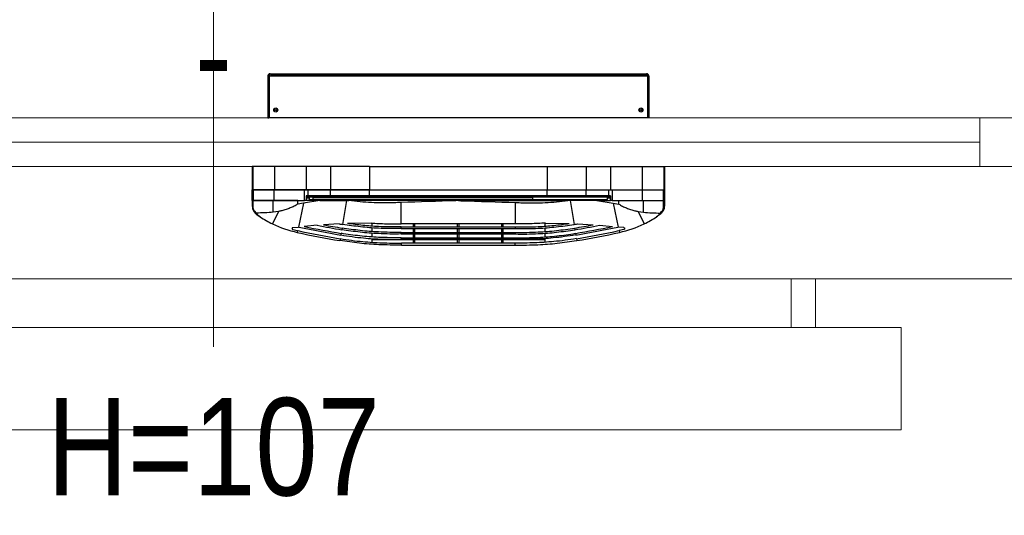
# Model space of a CAD drawing. Header units: millimetres. Extents: x -53179 to 121817, y -123620 to 254214.
# Tile 180 of 256: x 31437 to 32445, y 12397 to 12905. Entities that reach past the tile are written whole.
import ezdxf
from ezdxf import colors
from ezdxf.entities.mleader import LeaderData, LeaderLine
from ezdxf.enums import TextEntityAlignment as Align
from ezdxf.math import Vec2, Vec3

# ---------------------------------------------------------------- set-up
doc = ezdxf.new("R2010")
doc.units = ezdxf.units.MM
doc.linetypes.add('xref_ACAD-LSN_dyspozytornia_PW_rzuty_12$0$DASHED', pattern=[19.05, 12.7, -6.35])
doc.layers.add('_BV_NAWIEWNIK_OKIENNY', color=3, linetype='Continuous')
doc.layers.add('WM_opis', color=7, linetype='Continuous')
for name, color, linetype, lineweight in [('xref', 8, 'Continuous', 13), ('xref_ACAD-LSN_dyspozytornia_PW_rzuty_12$0$A okna zewnetrzne', 8, 'Continuous', 9), ('xref_ACAD-LSN_dyspozytornia_PW_rzuty_12$0$A opis stolarka', 8, 'Continuous', 9), ('xref_ACAD-LSN_dyspozytornia_PW_rzuty_12$0$A opis stolarka NWD typ', 8, 'Continuous', 9), ('xref_ACAD-LSN_dyspozytornia_PW_rzuty_12$0$A widok wyżej', 8, 'xref_ACAD-LSN_dyspozytornia_PW_rzuty_12$0$DASHED', 9), ('xref_ACAD-LSN_dyspozytornia_PW_rzuty_12$0$IS grzejniki', 8, 'Continuous', 9)]:
    doc.layers.add(name, color=color, linetype=linetype, lineweight=lineweight)
doc.layers.add('xref_ACAD-LSN_dyspozytornia_PW_rzuty_12$0$A opis ppoż okna', color=8, linetype='Continuous', lineweight=13, transparency=0.25)
doc.styles.get("Standard").update_dxf_attribs({"font": 'arial.ttf'})
doc.styles.add('xref_ACAD-LSN_dyspozytornia_PW_rzuty_12$0$STYL ASA', font='ARIALN.TTF')

# ---------------------------------------------------------------- blocks, each defined once
blk = doc.blocks.new('xref_ACAD-LSN_dyspozytornia_PW_rzuty_12$0$blok do okna')
blk.add_lwpolyline([(-78.5, 0), (28.5, 0)])
blk = doc.blocks.new('xref_ACAD-LSN_dyspozytornia_PW_rzuty_12$0$wtag_UP')
at = {"transparency": 33554687, "elevation": 0}
for points in [[(0, 30), (0, -30)], [(0, -30), (0, -60)]]:
    blk.add_lwpolyline(points, dxfattribs=at)
at = {"ltscale": 0.1, "transparency": 33554687, "style": 'xref_ACAD-LSN_dyspozytornia_PW_rzuty_12$0$STYL ASA'}
blk.add_attdef('WINDOWS:SZEROKOŚĆ', text='', height=12, rotation=90, dxfattribs=at).set_placement((0, 0), align=Align.BOTTOM_CENTER)
blk.add_attdef('WINDOWS:WYSOKOŚĆ', text='', height=12, rotation=90, dxfattribs=at).set_placement((3.6, 0), align=Align.TOP_CENTER)
blk.add_attdef('WINDOWS:PARAPET', text='', height=10, dxfattribs=at).set_placement((0, -70.22, 0), align=Align.MIDDLE_CENTER)
at = {"layer": 'xref_ACAD-LSN_dyspozytornia_PW_rzuty_12$0$A opis ppoż okna', "ltscale": 0.1, "transparency": 33554687, "style": 'xref_ACAD-LSN_dyspozytornia_PW_rzuty_12$0$STYL ASA'}
blk.add_attdef('WINDOWS:PPOŻ', text='', height=10, dxfattribs=at).set_placement((0, -30, 0), align=Align.MIDDLE_CENTER)
at = {"layer": 'xref_ACAD-LSN_dyspozytornia_PW_rzuty_12$0$A opis stolarka NWD typ', "ltscale": 0.1, "transparency": 33554687, "style": 'xref_ACAD-LSN_dyspozytornia_PW_rzuty_12$0$STYL ASA'}
blk.add_attdef('WINDOWS:PODTYP', text='', height=12, rotation=90, dxfattribs=at).set_placement((1.2, 60), align=Align.TOP_CENTER)
blk.add_attdef('WINDOWS:TYP', text='', height=12, rotation=90, dxfattribs=at).set_placement((2.4, 60), align=Align.BOTTOM_CENTER)
blk = doc.blocks.new('xref_ACAD-LSN_dyspozytornia_PW_rzuty_12')
at = {"layer": 'xref_ACAD-LSN_dyspozytornia_PW_rzuty_12$0$A okna zewnetrzne', "linetype": 'Continuous', "lineweight": 9}
for p, q in [((70703.68, 91964.72), (70703.68, 91969.72)), ((70713.68, 91953.22), (70536.68, 91953.22))]:
    blk.add_line(p, q, dxfattribs=at)
blk.add_lwpolyline([(70708.68, 91964.72), (70708.68, 91969.72), (70541.68, 91969.72), (70541.68, 91964.72)], close=True, dxfattribs=at)
at = {"layer": 'xref_ACAD-LSN_dyspozytornia_PW_rzuty_12$0$A widok wyżej', "linetype": 'xref_ACAD-LSN_dyspozytornia_PW_rzuty_12$0$DASHED', "lineweight": 9, "ltscale": 0.2}
blk.add_line((70536.68, 91953.22), (70713.68, 91953.22), dxfattribs=at)
at = {"layer": 'xref_ACAD-LSN_dyspozytornia_PW_rzuty_12$0$IS grzejniki'}
for p, q in [((70686.85, 91953.22), (70684.35, 91953.22)), ((70684.35, 91953.22), (70684.35, 91948.22)), ((70686.85, 91948.22), (70686.85, 91953.22)), ((70695.6, 91948.22), (70555.6, 91948.22)), ((70695.6, 91937.72), (70695.6, 91948.22)), ((70555.6, 91937.72), (70695.6, 91937.72))]:
    blk.add_line(p, q, dxfattribs=at)
at = {"layer": 'xref_ACAD-LSN_dyspozytornia_PW_rzuty_12$0$A okna zewnetrzne', "linetype": 'Continuous', "lineweight": 9, "rotation": 180}
blk.add_blockref('xref_ACAD-LSN_dyspozytornia_PW_rzuty_12$0$blok do okna', (70625.18, 91967.22), dxfattribs=at)
at = {"layer": 'xref_ACAD-LSN_dyspozytornia_PW_rzuty_12$0$A opis stolarka', "linetype": 'Continuous', "lineweight": 9}
ref = blk.add_blockref('xref_ACAD-LSN_dyspozytornia_PW_rzuty_12$0$wtag_UP', (70625.18, 92006.22, 0), dxfattribs=at)
ref.add_attrib('WINDOWS:PPOŻ', '-', dxfattribs={"layer": 'xref_ACAD-LSN_dyspozytornia_PW_rzuty_12$0$A opis ppoż okna', "ltscale": 0.1, "height": 10, "style": 'xref_ACAD-LSN_dyspozytornia_PW_rzuty_12$0$STYL ASA'}).set_placement((70625.18, 91976.22), align=Align.MIDDLE_CENTER)
ref.add_attrib('WINDOWS:PARAPET', 'H=107', dxfattribs={"layer": '0', "ltscale": 0.1, "height": 10, "style": 'xref_ACAD-LSN_dyspozytornia_PW_rzuty_12$0$STYL ASA'}).set_placement((70625.18, 91936), align=Align.MIDDLE_CENTER)
blk = doc.blocks.new('press aqustic + Bpro+dbr press_2')
at = {"layer": '_BV_NAWIEWNIK_OKIENNY', "linetype": 'Continuous', "lineweight": 25}
for p, q in [((-48.8, 206.9), (-51.5, 203.1)), ((-40.7, 211), (-40.7, 210.2)), ((-35, 211), (-40.7, 211)), ((-40.7, 210.2), (-35, 210.2)), ((-35, 211.1), (-24, 211.3)), ((-35, 210), (-35, 211.1)), ((-24, 210.1), (-35, 210)), ((-35, 189.6), (-35, 210)), ((-24, 211.3), (-24, 210.1)), ((0, 211), (-24, 211)), ((0, 211), (-24, 211)), ((0, 210.8), (-24, 210.8)), ((0, 210.6), (-24, 210.6)), ((50, 195), (50, 194)), ((92.7, 195), (50, 195)), ((92.7, 194), (50, 194)), ((50, -193.9), (50, 193.9)), ((92.7, 193.9), (50, 193.9)), ((52.5, 194), (52.5, 193.9)), ((67.5, 194), (67.5, 193.9)), ((92.7, 195), (92.7, 194)), ((92.7, -193.9), (92.7, 193.9)), ((94.5, 192), (93.5, 192)), ((93.5, 192), (93.5, -192)), ((94.5, 192), (94.5, -192)), ((95, 192.7), (95, -192.7)), ((-46, 184.1), (-58.8, 190.4)), ((-46, 184.1), (-46.8, 189.6)), ((-46.8, 189.6), (-35, 189.6)), ((-35, 164.4), (-35, 189.6)), ((-35, 188.5), (-24, 188.5)), ((0, 188.4), (-24, 188.4)), ((-24, 155.8), (-24, 188.4)), ((0, 155.8), (0, 188.4)), ((-65.6, 164.6), (-67.6, 165)), ((-64.5, 169.6), (-65.6, 164.6)), ((-62.7, 169.6), (-62.1, 163.8)), ((-37.7, 158.5), (-62.1, 163.8)), ((-62.1, 163.8), (-62, 163.2)), ((-37.7, 158.5), (-38.5, 164.4)), ((-38.5, 164.4), (-35, 164.4)), ((-60.2, 144.6), (-61.4, 157.8)), ((-35, 141.8), (-37.7, 158.5)), ((-35, 155.8), (-35, 157.5)), ((-35, 157.5), (-24, 157.5)), ((-30, 155.8), (-35, 155.8)), ((-35, 155.8), (-35, 155.7)), ((-35, 141.8), (-35, 155.7)), ((-32, 155.7), (-35, 155.7)), ((-32, 152.7), (-34, 152.7)), ((-34, 152.7), (-34, 131)), ((-30, 155.7), (-32, 155.7)), ((-32, 155.7), (-32, 152.7)), ((-31.1, 154.9), (-31, 155)), ((-31.1, 6), (-31.1, 154.9)), ((-31, 155), (-31, 6)), ((-31, 155), (-30, 155)), ((-30, 154.1), (-30, 155.8)), ((-30, 131), (-30, 154.1)), ((-24, 154.1), (-30, 154.1)), ((-24, 157.5), (-24, 154.1)), ((0, 155.8), (-24, 155.8)), ((-24, 131), (-24, 155.8)), ((-24, 154.1), (-24, 131)), ((0, 131), (0, 155.8)), ((-35, 141.8), (-35, 114.5)), ((-33.4, 149.1), (-33.4, -75.9)), ((-31.4, 149.1), (-33.4, 149.1)), ((-31.4, 149.1), (-31.4, -75.9)), ((-30.2, -147), (-30.2, 147)), ((-30.2, 147), (-30, 147)), ((-58.8, 122), (-59.7, 138.2)), ((-73.9, 120.9), (-75.9, 121.2)), ((-34, 131), (-35, 131)), ((-34, 131), (-34, 91)), ((-30, 131), (-24, 131)), ((-30, 91), (-30, 131)), ((0, 131), (-24, 131)), ((-24, 91), (-24, 131)), ((-24, 131), (-24, 91)), ((0, 91), (0, 131)), ((-68.5, 120), (-70.2, 120.3)), ((-63.1, 119.1), (-64.8, 119.4)), ((-35, 114.5), (-59.3, 118.5)), ((-58, 89.2), (-58.4, 113.6)), ((-35, 114.5), (-35, 112.2)), ((-35, 0), (-35, 112.2)), ((-34, 91), (-35, 91)), ((-34, 91), (-34, -91)), ((-30, 91), (-24, 91)), ((-30, -91), (-30, 91)), ((0, 91), (-24, 91)), ((-24, 91), (-24, -91)), ((0, 91), (0, -91)), ((-73.8, 88.5), (-77.7, 88.5)), ((-73.9, 88.5), (-77.7, 88.5)), ((-75, 88.5), (-75, 46)), ((-73.9, 88.5), (-73.9, 88.5)), ((-68.4, 88.5), (-72.2, 88.5)), ((-68.3, 88.5), (-72.1, 88.5)), ((-62.9, 88.5), (-66.7, 88.5)), ((-62.8, 88.5), (-66.6, 88.5)), ((-58, 88.5), (-61.2, 88.5)), ((-58, 88.5), (-61.1, 88.5)), ((-31.1, 61.7), (-31.4, 61.7)), ((-80.5, 58.3), (-78.5, 58.3)), ((-80.5, 58.3), (-80.5, -58.3)), ((-78.5, 58.3), (-78.5, 58.3)), ((-78.5, -58.3), (-78.5, 58.3)), ((-74.7, 58.3), (-73, 58.4)), ((-74.7, 58.3), (-74.7, 58.3)), ((-74.7, -58.3), (-74.7, 58.3)), ((-73, 58.4), (-73, 58.4)), ((-73, 58.4), (-73, -58.4)), ((-69.2, 58.4), (-67.5, 58.4)), ((-69.2, 58.4), (-69.2, 58.4)), ((-69.2, 58.4), (-69.2, -58.4)), ((-67.5, 58.4), (-67.5, 58.4)), ((-67.5, 58.4), (-67.5, -58.4)), ((-63.7, 58.5), (-63.7, 58.5)), ((-63.7, 58.5), (-62, 58.5)), ((-63.7, 58.5), (-63.7, -58.5)), ((-62, 58.5), (-62, 58.5)), ((-62, 58.5), (-62, -58.5)), ((-58.8, 58.5), (-36.9, 58.7)), ((-58.8, -58.5), (-58.8, 58.5)), ((-31.4, 58.3), (-31.1, 58.3)), ((-78.5, 46), (-74.7, 46)), ((-78.5, 44.4), (-74.7, 44.4)), ((-75, 44.4), (-75, 0.8)), ((-73, 46), (-69.2, 46)), ((-73, 44.4), (-69.2, 44.4)), ((-67.5, 46), (-63.7, 46)), ((-67.5, 44.4), (-63.7, 44.4)), ((-62, 46), (-58.8, 46)), ((-62, 44.4), (-58.8, 44.4)), ((-34, 42.6), (-33.4, 42.6)), ((-34, 30.6), (-33.4, 30.6)), ((-78.5, 0.8), (-74.7, 0.8)), ((-73, 0.8), (-69.2, 0.8)), ((-67.5, 0.8), (-63.7, 0.8)), ((-62, 0.8), (-58.8, 0.8)), ((-31.1, 1.7), (-31.4, 1.7)), ((-31.1, 2), (-31.1, 4.1)), ((-31, 2), (-31.1, 2)), ((-31.1, -2), (-31.1, 2)), ((-31, 6), (-30.2, 6)), ((-30.2, 4), (-31, 4)), ((-31, 4), (-31, 2)), ((-31, 2), (-31, -2)), ((-30.2, 2), (-31, 2)), ((-78.5, -0.8), (-74.7, -0.8)), ((-75, -0.8), (-75, -44.4)), ((-73, -0.8), (-69.2, -0.8)), ((-67.5, -0.8), (-63.7, -0.8)), ((-62, -0.8), (-58.8, -0.8)), ((-35, 0), (-35, -112.2)), ((-31.4, -1.7), (-31.1, -1.7)), ((-31, -2), (-31.1, -2)), ((-31.1, -4.1), (-31.1, -2)), ((-31.1, -154.9), (-31.1, -6)), ((-31, -2), (-31, -4)), ((-31, -2), (-30.2, -2)), ((-31, -4), (-30.2, -4)), ((-31, -6), (-31, -155)), ((-30.2, -6), (-31, -6)), ((-78.5, -44.4), (-74.7, -44.4)), ((-78.5, -46), (-74.7, -46)), ((-75, -46), (-75, -88.5)), ((-73, -44.4), (-69.2, -44.4)), ((-73, -46), (-69.2, -46)), ((-67.5, -44.4), (-63.7, -44.4)), ((-67.5, -46), (-63.7, -46)), ((-62, -44.4), (-58.8, -44.4)), ((-62, -46), (-58.8, -46)), ((-80.5, -58.3), (-78.5, -58.3)), ((-78.5, -58.3), (-78.5, -58.3)), ((-74.7, -58.3), (-74.7, -58.3)), ((-74.7, -58.3), (-73, -58.4)), ((-73, -58.4), (-73, -58.4)), ((-69.2, -58.4), (-69.2, -58.4)), ((-69.2, -58.4), (-67.5, -58.4)), ((-67.5, -58.4), (-67.5, -58.4)), ((-63.7, -58.5), (-63.7, -58.5)), ((-63.7, -58.5), (-62, -58.5)), ((-62, -58.5), (-62, -58.5)), ((-58.8, -58.5), (-36.9, -58.7)), ((-31.1, -58.3), (-31.4, -58.3)), ((-31.4, -61.7), (-31.1, -61.7)), ((-31.4, -75.9), (-33.4, -75.9)), ((-73.9, -88.5), (-77.7, -88.5)), ((-73.8, -88.5), (-77.7, -88.5)), ((-73.9, -88.5), (-73.9, -88.5)), ((-68.4, -88.5), (-72.2, -88.5)), ((-68.3, -88.5), (-72.1, -88.5)), ((-62.9, -88.5), (-66.7, -88.5)), ((-62.8, -88.5), (-66.6, -88.5)), ((-58, -88.5), (-61.2, -88.5)), ((-58, -88.5), (-61.1, -88.5)), ((-58, -89.2), (-58.4, -113.6)), ((-34, -91), (-35, -91)), ((-34, -91), (-34, -131)), ((-30, -131), (-30, -91)), ((-30, -91), (-24, -91)), ((0, -91), (-24, -91)), ((-24, -91), (-24, -131)), ((-24, -91), (-24, -130.9)), ((0, -91), (0, -131)), ((-73.9, -120.9), (-75.9, -121.3)), ((-68.5, -120), (-70.2, -120.3)), ((-63.1, -119.1), (-64.8, -119.4)), ((-35, -114.5), (-59.3, -118.5)), ((-35, -114.5), (-35, -112.2)), ((-35, -141.8), (-35, -114.5)), ((-58.8, -122), (-59.7, -138.2)), ((-34, -131), (-35, -131)), ((-34, -131), (-34, -152.7)), ((-30, -131), (-24, -131)), ((-30, -154.1), (-30, -131)), ((-24, -130.9), (-24, -130.9)), ((-24, -130.9), (-24, -131)), ((-24, -130.9), (-24, -131)), ((0, -131), (-24, -131)), ((-24, -131), (-24, -155.8)), ((-24, -131), (-24, -154.1)), ((0, -131), (0, -155.8)), ((-60.2, -144.6), (-61.4, -157.8)), ((-35, -141.8), (-37.7, -158.5)), ((-35, -141.8), (-35, -155.7)), ((-30, -147), (-30.2, -147)), ((-37.7, -158.5), (-62.1, -163.8)), ((-37.7, -158.5), (-38.5, -164.4)), ((-32, -155.7), (-35, -155.7)), ((-35, -155.7), (-35, -155.8)), ((-35, -157.5), (-35, -155.8)), ((-35, -155.8), (-30, -155.8)), ((-24, -157.5), (-35, -157.5)), ((-34, -152.7), (-32, -152.7)), ((-32, -152.7), (-32, -155.7)), ((-30, -155.7), (-32, -155.7)), ((-31.1, -154.9), (-31, -155)), ((-31, -155), (-30, -155)), ((-30, -154.1), (-24, -154.1)), ((-30, -155.8), (-30, -154.1)), ((-24, -154.1), (-24, -157.5)), ((0, -155.8), (-24, -155.8)), ((-24, -155.8), (-24, -188.4)), ((0, -155.8), (0, -188.4)), ((-65.6, -164.6), (-67.6, -165)), ((-64.5, -169.6), (-65.6, -164.6)), ((-62.7, -169.6), (-62.1, -163.8)), ((-62.1, -163.8), (-62, -163.2)), ((-38.5, -164.4), (-35, -164.4)), ((-35, -164.4), (-35, -189.6)), ((-46, -184.1), (-58.8, -190.4)), ((-46, -184.1), (-46.8, -189.6)), ((-46.8, -189.6), (-35, -189.6)), ((-35, -188.5), (-24, -188.5)), ((-35, -189.6), (-35, -210)), ((0, -188.4), (-24, -188.4)), ((92.7, -193.9), (50, -193.9)), ((50, -195), (50, -194)), ((92.7, -194), (50, -194)), ((92.7, -195), (50, -195)), ((52.5, -194), (52.5, -193.9)), ((67.5, -194), (67.5, -193.9)), ((92.7, -195), (92.7, -194)), ((94.5, -192), (93.5, -192)), ((-48.8, -206.9), (-51.5, -203.1)), ((-40.7, -210.2), (-35, -210.2)), ((-40.7, -211), (-40.7, -210.2)), ((-35, -211), (-40.7, -211)), ((-35, -210), (-24, -210.1)), ((-35, -211.1), (-35, -210)), ((-24, -211.3), (-35, -211.1)), ((-24, -210.1), (-24, -211.3)), ((0, -210.6), (-24, -210.6)), ((0, -210.8), (-24, -210.8)), ((0, -211), (-24, -211)), ((0, -211), (-24, -211))]:
    blk.add_line(p, q, dxfattribs=at)
at = {"layer": '_BV_NAWIEWNIK_OKIENNY', "linetype": 'Continuous', "lineweight": 25, "flags": 128}
for points in [[(-31.4, 44.6), (-31.3, 44.5), (-31.1, 44.3)], [(-31.1, -44.3), (-31.3, -44.5), (-31.4, -44.6)]]:
    blk.add_lwpolyline(points, dxfattribs=at)
at = {"layer": '_BV_NAWIEWNIK_OKIENNY', "linetype": 'Continuous', "lineweight": 25}
for centre, radius in [((57.9, 187), 2.1), ((58, 187), 1.1), ((57.9, -187), 2.1), ((58, -187), 1.1)]:
    blk.add_circle(centre, radius, dxfattribs=at)
for centre, radius, start, end in [((36.6, 144), 106.1, 146.1673, 154.1047), ((-48.8, 206.4), 0.554, 48.8487, 91.1), ((42.6, 141.1), 112.7, 154.1047, 167.7689), ((823, -28.1), 911.3, 167.7689, 170.5698), ((823, -28.1), 909.3, 167.7689, 170.5698), ((823, -28.1), 905.5, 167.804, 170.5698), ((823, -28.1), 903.8, 168.1346, 170.5698), ((823, -28.1), 900, 168.9399, 170.5698), ((823, -28.1), 898.3, 169.337, 170.5698), ((823, -28.1), 894.5, 170.3399, 170.5698), ((-32.4, 43.4), 1.6, 128.6822, 180), ((-32.4, -43.4), 1.6, 180, 231.3178), ((823, 28.1), 909.3, 189.4302, 192.2311), ((823, 28.1), 905.5, 189.4302, 192.196), ((823, 28.1), 903.8, 189.4302, 191.8654), ((823, 28.1), 900, 189.4302, 191.0601), ((823, 28.1), 898.3, 189.4302, 190.663), ((823, 28.1), 894.5, 189.4302, 189.6601), ((823, 28.1), 911.3, 189.4302, 192.2311), ((42.6, -141.1), 112.7, 192.2311, 205.8953), ((36.6, -144), 106.1, 205.8953, 213.8327), ((-48.8, -206.4), 0.554, 268.9, 311.1513)]:
    blk.add_arc(centre, radius, start, end, dxfattribs=at)
for points, knots in [([(-51.5, 203.1), (-51.1, 203.6), (-50.4, 204.6), (-49.4, 205.8), (-48.7, 206.5), (-48.4, 206.8)], [0, 0, 0, 0, 0.413887, 0.705426, 1, 1, 1, 1]), ([(-40.7, 211), (-41.8, 210.9), (-44, 210.7), (-46.9, 209.1), (-48.2, 207.6), (-48.8, 206.9)], [0, 0, 0, 0, 0.354518, 0.708699, 1, 1, 1, 1]), ([(-48.4, 206.8), (-48.3, 206.8), (-48.2, 206.9), (-48, 207), (-47.9, 207), (-47.9, 207), (-47.8, 207), (-47.8, 206.9), (-47.8, 206.9), (-47.8, 206.8), (-47.8, 206.8)], [0, 0, 0, 0, 0.329708, 0.491583, 0.612974, 0.682493, 0.74174, 0.801052, 0.881975, 1, 1, 1, 1]), ([(-47.8, 206.8), (-47.3, 207.3), (-46.1, 208.5), (-43.7, 209.9), (-41.7, 210.1), (-40.7, 210.2)], [0, 0, 0, 0, 0.26193, 0.631015, 1, 1, 1, 1]), ([(-46.8, 189.6), (-47.1, 192.5), (-47.6, 198.2), (-47.7, 203.9), (-47.8, 206.8)], [0, 0, 0, 0, 0.499185, 1, 1, 1, 1]), ([(-35, 210), (-35, 206.5), (-35, 202.9), (-35, 197.5), (-35, 195.7), (-35, 192.1), (-35, 190.3), (-35, 188.5), (-35, 188.5), (-35, 188.5), (-35, 188.5)], [-0.044316, -0.044316, -0.044316, -0.044316, 0.469804, 0.469804, 0.726864, 0.726864, 0.983924, 0.983924, 0.983924, 0.983951, 0.983951, 0.983951, 0.983951]), ([(-24, 210.8), (-24, 210.8), (-24, 210.9), (-24, 211), (-24, 211)], [0, 0, 0, 0, 0.499926, 1, 1, 1, 1]), ([(-24, 210.6), (-24, 210.6), (-24, 210.7), (-24, 210.7), (-24, 210.8)], [0, 0, 0, 0, 0.4955515, 1, 1, 1, 1]), ([(-24, 188.4), (-24, 189.9), (-24, 192.8), (-24, 197.1), (-24, 201.4), (-24, 205.8), (-24, 208.9), (-24, 210.6)], [0, 0, 0, 0, 0.1949605, 0.3966085, 0.5812035, 0.771816, 1, 1, 1, 1]), ([(-24, 210.1), (-24, 206.5), (-24, 203), (-24, 197.6), (-24, 195.8), (-24, 192.1), (-24, 190.3), (-24, 188.5)], [-0.044316, -0.044316, -0.044316, -0.044316, 0.469804, 0.469804, 0.726864, 0.726864, 0.983924, 0.983924, 0.983924, 0.983924]), ([(0, 210.8), (0, 210.8), (0, 210.9), (0, 211), (0, 211)], [0, 0, 0, 0, 0.499926, 1, 1, 1, 1]), ([(0, 210.6), (0, 210.6), (0, 210.7), (0, 210.7), (0, 210.8)], [0, 0, 0, 0, 0.4955515, 1, 1, 1, 1]), ([(0, 188.4), (0, 189.9), (0, 192.8), (0, 197.1), (0, 201.4), (0, 205.8), (0, 208.9), (0, 210.6)], [0, 0, 0, 0, 0.194974, 0.396617, 0.581222, 0.771843, 1, 1, 1, 1]), ([(93.6, 193.6), (93.6, 193.6), (93.5, 193.8), (93.2, 193.9), (92.9, 194), (92.7, 194)], [0, 0, 0, 0, 0.0213885, 0.5106943, 1, 1, 1, 1]), ([(-38.5, 164.4), (-39.3, 165.6), (-40.8, 168.2), (-42.6, 172.2), (-44.2, 176.5), (-45.3, 180.5), (-45.8, 183), (-46, 184.1)], [0, 0, 0, 0, 0.206803, 0.413739, 0.627676, 0.841663, 1, 1, 1, 1]), ([(-35, 188.5), (-35, 188.5), (-35, 188.5), (-35, 188.5), (-35, 178.2), (-35, 167.8), (-35, 157.5)], [0.00022, 0.00022, 0.00022, 0.00022, 0.0002375, 0.0002375, 0.0002375, 0.9497193, 0.9497193, 0.9497193, 0.9497193]), ([(-62.7, 169.6), (-62.7, 169.7), (-62.8, 169.9), (-63, 170.1), (-63.2, 170.3), (-63.5, 170.4), (-63.8, 170.3), (-64.1, 170.2), (-64.3, 170), (-64.4, 169.8), (-64.5, 169.7), (-64.5, 169.6)], [0, 0, 0, 0, 0.117992, 0.235934, 0.357144, 0.482427, 0.609666, 0.735616, 0.857466, 0.974436, 1, 1, 1, 1]), ([(-80.5, 58.3), (-80.5, 62.1), (-80.6, 69.9), (-80.1, 84.3), (-78.9, 101.4), (-76.9, 114.6), (-75.9, 121.2)], [0, 0, 0, 0, 0.183274, 0.36676, 0.682835, 1, 1, 1, 1]), ([(-73.9, 120.9), (-74.5, 117.1), (-75.8, 109.4), (-77.3, 95.1), (-78.5, 78), (-78.5, 64.9), (-78.5, 58.3)], [0, 0, 0, 0, 0.186137, 0.372497, 0.685718, 1, 1, 1, 1]), ([(-70.2, 120.3), (-70.8, 116.4), (-72, 108.7), (-73.6, 94.6), (-74.7, 77.7), (-74.7, 64.8), (-74.7, 58.3)], [0, 0, 0, 0, 0.1881273, 0.3764839, 0.6877208, 1, 1, 1, 1]), ([(-73, 58.4), (-73, 62.3), (-73.1, 70.1), (-72.6, 84.3), (-71.4, 101), (-69.5, 113.7), (-68.5, 120)], [0, 0, 0, 0, 0.189032, 0.378296, 0.688631, 1, 1, 1, 1]), ([(-69.2, 58.4), (-69.2, 62.3), (-69.3, 70.1), (-68.8, 84.2), (-67.6, 100.7), (-65.7, 113.2), (-64.8, 119.4)], [0, 0, 0, 0, 0.1910852, 0.3824111, 0.6906982, 1, 1, 1, 1]), ([(-67.5, 58.4), (-67.5, 62.3), (-67.6, 70.1), (-67.1, 84.2), (-65.9, 100.5), (-64, 112.9), (-63.1, 119.1)], [0, 0, 0, 0, 0.1920186, 0.3842817, 0.6916378, 1, 1, 1, 1]), ([(-63.7, 58.5), (-63.7, 62.4), (-63.8, 70.2), (-63.3, 84.1), (-62.1, 100.3), (-60.3, 112.4), (-59.3, 118.5)], [0, 0, 0, 0, 0.194139, 0.388531, 0.693772, 1, 1, 1, 1]), ([(-62, 58.5), (-62, 62.4), (-62.1, 70.2), (-61.6, 83.3), (-60.6, 97.8), (-59.1, 108.4), (-58.4, 113.6)], [0, 0, 0, 0, 0.211434, 0.423147, 0.71122, 1, 1, 1, 1]), ([(-36.9, 58.7), (-37, 61.1), (-37.3, 67.4), (-37.4, 77.5), (-37.1, 89.1), (-36.3, 100.6), (-35.4, 108.3), (-35, 112.2)], [0, 0, 0, 0, 0.133724, 0.35013, 0.566862, 0.783268, 1, 1, 1, 1]), ([(-58, 89.2), (-58.3, 84.1), (-58.9, 73.8), (-58.8, 63.6), (-58.8, 58.5)], [0, 0, 0, 0, 0.505764, 1, 1, 1, 1]), ([(-35, 0), (-35, 0.8), (-35.7, 20.4), (-36.3, 40), (-36.9, 58.7)], [0, 0, 0, 0, 0.0415248, 1, 1, 1, 1]), ([(-31.1, 4.1), (-31.1, 4.2), (-31.1, 4.2), (-31.1, 4.6), (-31.1, 5), (-31.1, 5.2), (-31.1, 5.4), (-31.1, 5.6), (-31.1, 5.7), (-31.1, 5.9), (-31.1, 6), (-31.1, 6)], [0, 0, 0, 0, 0.471273, 0.722757, 0.810803, 0.871427, 0.913618, 0.956119, 0.973585, 0.991232, 1, 1, 1, 1]), ([(-31, 6), (-31, 6), (-31, 6), (-31, 5.8), (-31, 5.7), (-31, 5.5), (-31, 5.3), (-31, 5.1), (-31, 4.9), (-31, 4.5), (-31, 4.1), (-31, 4.1), (-31, 4)], [0, 0, 0, 0, 0.000006, 0.011599, 0.032589, 0.051607, 0.095508, 0.138008, 0.198568, 0.285974, 0.534723, 1, 1, 1, 1]), ([(-35, 0), (-35, -0.8), (-35.7, -20.4), (-36.3, -40), (-36.9, -58.7)], [0, 0, 0, 0, 0.0415248, 1, 1, 1, 1]), ([(-31.1, -6), (-31.1, -6), (-31.1, -5.9), (-31.1, -5.7), (-31.1, -5.4), (-31.1, -5), (-31.1, -4.6), (-31.1, -4.4), (-31.1, -4.2), (-31.1, -4.1), (-31.1, -4.1)], [0, 0, 0, 0, 0.010263, 0.024712, 0.05301, 0.150104, 0.364602, 0.58, 0.682132, 1, 1, 1, 1]), ([(-31, -4), (-31, -4), (-31, -4), (-31, -4.1), (-31, -4.5), (-31, -4.9), (-31, -5.3), (-31, -5.7), (-31, -5.8), (-31, -6), (-31, -6), (-31, -6)], [0, 0, 0, 0, 0.000006, 0.414579, 0.627947, 0.840428, 0.938793, 0.969322, 0.986513, 0.999994, 1, 1, 1, 1]), ([(-80.5, -58.3), (-80.5, -62.1), (-80.6, -69.9), (-80.1, -84.3), (-78.9, -101.4), (-76.9, -114.6), (-75.9, -121.3)], [0, 0, 0, 0, 0.183274, 0.36676, 0.682835, 1, 1, 1, 1]), ([(-73.9, -120.9), (-74.5, -117.1), (-75.8, -109.4), (-77.3, -95.1), (-78.5, -78), (-78.5, -64.9), (-78.5, -58.3)], [0, 0, 0, 0, 0.186137, 0.372497, 0.685718, 1, 1, 1, 1]), ([(-70.2, -120.3), (-70.8, -116.4), (-72, -108.7), (-73.6, -94.6), (-74.7, -77.7), (-74.7, -64.8), (-74.7, -58.3)], [0, 0, 0, 0, 0.1881273, 0.3764839, 0.6877208, 1, 1, 1, 1]), ([(-73, -58.4), (-73, -62.3), (-73.1, -70.1), (-72.6, -84.3), (-71.4, -101), (-69.5, -113.7), (-68.5, -120)], [0, 0, 0, 0, 0.1890316, 0.3782959, 0.6886311, 1, 1, 1, 1]), ([(-69.2, -58.4), (-69.2, -62.3), (-69.3, -70.1), (-68.8, -84.2), (-67.6, -100.7), (-65.7, -113.2), (-64.8, -119.4)], [0, 0, 0, 0, 0.191085, 0.382411, 0.690698, 1, 1, 1, 1]), ([(-67.5, -58.4), (-67.5, -62.3), (-67.6, -70.1), (-67.1, -84.2), (-65.9, -100.5), (-64, -112.9), (-63.1, -119.1)], [0, 0, 0, 0, 0.192019, 0.384282, 0.691638, 1, 1, 1, 1]), ([(-63.7, -58.5), (-63.7, -62.4), (-63.8, -70.2), (-63.3, -84.1), (-62.1, -100.3), (-60.3, -112.4), (-59.3, -118.5)], [0, 0, 0, 0, 0.194139, 0.388531, 0.693772, 1, 1, 1, 1]), ([(-62, -58.5), (-62, -62.4), (-62.1, -70.2), (-61.6, -83.3), (-60.6, -97.8), (-59.1, -108.4), (-58.4, -113.6)], [0, 0, 0, 0, 0.211434, 0.423147, 0.71122, 1, 1, 1, 1]), ([(-58, -89.2), (-58.3, -84.1), (-58.9, -73.8), (-58.8, -63.6), (-58.8, -58.5)], [0, 0, 0, 0, 0.505764, 1, 1, 1, 1]), ([(-36.9, -58.7), (-37, -61.1), (-37.3, -67.4), (-37.4, -77.5), (-37.1, -89.1), (-36.3, -100.6), (-35.4, -108.3), (-35, -112.2)], [0, 0, 0, 0, 0.133724, 0.35013, 0.566862, 0.783268, 1, 1, 1, 1]), ([(-35, -157.5), (-35, -167.8), (-35, -178.2), (-35, -188.5), (-35, -188.5), (-35, -188.5), (-35, -188.5)], [0.00164746, 0.00164746, 0.00164746, 0.00164746, 0.03274507, 0.03274507, 0.03274507, 0.03274564, 0.03274564, 0.03274564, 0.03274564]), ([(-62.7, -169.6), (-62.7, -169.7), (-62.8, -169.9), (-63, -170.1), (-63.2, -170.3), (-63.5, -170.4), (-63.8, -170.3), (-64.1, -170.2), (-64.3, -170), (-64.4, -169.8), (-64.5, -169.7), (-64.5, -169.6)], [0, 0, 0, 0, 0.117992, 0.235934, 0.357144, 0.482427, 0.609666, 0.735616, 0.857466, 0.974436, 1, 1, 1, 1]), ([(-38.5, -164.4), (-39.3, -165.6), (-40.8, -168.2), (-42.6, -172.2), (-44.2, -176.5), (-45.3, -180.5), (-45.8, -183), (-46, -184.1)], [0, 0, 0, 0, 0.206803, 0.413739, 0.627676, 0.841663, 1, 1, 1, 1]), ([(-46.8, -189.6), (-47.1, -192.5), (-47.6, -198.2), (-47.7, -203.9), (-47.8, -206.8)], [0, 0, 0, 0, 0.499185, 1, 1, 1, 1]), ([(-35, -188.5), (-35, -188.5), (-35, -188.5), (-35, -188.5), (-35, -190.3), (-35, -192.1), (-35, -195.7), (-35, -197.5), (-35, -202.9), (-35, -206.5), (-35, -210)], [0.016038, 0.016038, 0.016038, 0.016038, 0.016065, 0.016065, 0.016065, 0.273121, 0.273121, 0.530176, 0.530176, 1.044287, 1.044287, 1.044287, 1.044287]), ([(-24, -188.4), (-24, -189.9), (-24, -192.8), (-24, -197.1), (-24, -201.4), (-24, -205.8), (-24, -208.9), (-24, -210.6)], [0, 0, 0, 0, 0.1949738, 0.3966174, 0.5812215, 0.7718429, 1, 1, 1, 1]), ([(-24, -188.5), (-24, -190.3), (-24, -192.1), (-24, -195.8), (-24, -197.6), (-24, -203), (-24, -206.5), (-24, -210.1)], [0.016065, 0.016065, 0.016065, 0.016065, 0.273121, 0.273121, 0.530176, 0.530176, 1.044287, 1.044287, 1.044287, 1.044287]), ([(0, -188.4), (0, -189.9), (0, -192.8), (0, -197.1), (0, -201.4), (0, -205.8), (0, -208.9), (0, -210.6)], [0, 0, 0, 0, 0.19496, 0.396609, 0.581204, 0.771816, 1, 1, 1, 1]), ([(92.7, -194), (92.9, -194), (93.2, -193.9), (93.5, -193.8), (93.6, -193.6), (93.6, -193.6)], [0, 0, 0, 0, 0.489306, 0.978611, 1, 1, 1, 1]), ([(-51.5, -203.1), (-51.1, -203.6), (-50.4, -204.6), (-49.4, -205.8), (-48.7, -206.5), (-48.4, -206.8)], [0, 0, 0, 0, 0.413887, 0.705426, 1, 1, 1, 1]), ([(-40.7, -211), (-41.8, -210.9), (-44, -210.7), (-46.9, -209.1), (-48.2, -207.6), (-48.8, -206.9)], [0, 0, 0, 0, 0.354518, 0.708699, 1, 1, 1, 1]), ([(-48.4, -206.8), (-48.3, -206.8), (-48.2, -206.9), (-48, -207), (-47.9, -207), (-47.9, -207), (-47.8, -207), (-47.8, -206.9), (-47.8, -206.9), (-47.8, -206.8), (-47.8, -206.8)], [0, 0, 0, 0, 0.329708, 0.491583, 0.612974, 0.682493, 0.74174, 0.801052, 0.881975, 1, 1, 1, 1]), ([(-47.8, -206.8), (-47.3, -207.3), (-46.1, -208.5), (-43.7, -209.9), (-41.7, -210.1), (-40.7, -210.2)], [0, 0, 0, 0, 0.26193, 0.631015, 1, 1, 1, 1]), ([(-24, -210.6), (-24, -210.6), (-24, -210.7), (-24, -210.7), (-24, -210.8)], [0, 0, 0, 0, 0.4955515, 1, 1, 1, 1]), ([(-24, -210.8), (-24, -210.8), (-24, -210.9), (-24, -211), (-24, -211)], [0, 0, 0, 0, 0.499926, 1, 1, 1, 1]), ([(0, -210.6), (0, -210.6), (0, -210.7), (0, -210.7), (0, -210.8)], [0, 0, 0, 0, 0.4955515, 1, 1, 1, 1]), ([(0, -210.8), (0, -210.8), (0, -210.9), (0, -211), (0, -211)], [0, 0, 0, 0, 0.499926, 1, 1, 1, 1])]:
    blk.add_open_spline(points, degree=3, knots=knots, dxfattribs=at)
for points in [[(95, 192.7), (95, 193), (94.9, 193.6), (94.4, 194.4), (93.6, 194.9), (93, 195), (92.7, 195)], [(92.7, 193.9), (93, 193.8), (93.6, 193.6), (94.4, 193.3), (94.9, 193), (95, 192.8), (95, 192.7)], [(-24, 188.5), (-24, 178.2), (-24, 167.9), (-24, 157.5)], [(-31.1, 6), (-31.1, 6), (-31.1, 6), (-31.1, 6), (-31, 6), (-31, 6), (-31, 6)], [(-31, 4), (-31, 4), (-31, 4), (-31.1, 4.1), (-31.1, 4.1), (-31.1, 4.1), (-31.1, 4.1)], [(-31, -4), (-31, -4), (-31, -4), (-31.1, -4.1), (-31.1, -4.1), (-31.1, -4.1), (-31.1, -4.1)], [(-31, -6), (-31, -6), (-31, -6), (-31.1, -6), (-31.1, -6), (-31.1, -6), (-31.1, -6)], [(-24, -157.5), (-24, -167.9), (-24, -178.2), (-24, -188.5)], [(95, -192.7), (95, -192.8), (94.9, -193), (94.4, -193.3), (93.6, -193.6), (93, -193.8), (92.7, -193.9)], [(92.7, -195), (93, -195), (93.6, -194.9), (94.4, -194.4), (94.9, -193.6), (95, -193), (95, -192.7)]]:
    blk.add_open_spline(points, degree=3, dxfattribs=at)

msp = doc.modelspace()

# ---------------------------------------------------------------- block references
at = {"layer": 'xref', "xscale": 10, "yscale": 10, "zscale": 10}
msp.add_blockref('xref_ACAD-LSN_dyspozytornia_PW_rzuty_12', (-674616.8, -906892.2), dxfattribs=at)

# ---------------------------------------------------------------- next in the draw order: block references
at = {"layer": '_BV_NAWIEWNIK_OKIENNY', "rotation": 90}
msp.add_blockref('press aqustic + Bpro+dbr press_2', (31885.8, 12755), dxfattribs=at)

# ---------------------------------------------------------------- next in the draw order: leaders
at = {"layer": 'WM_opis', "lineweight": 9}
ml = msp.add_multileader_mtext('Standard', dxfattribs=at)
ml.set_content('\\fArial Narrow|b0|i0|c238;Poza zakresem opracowania', color=256)
ml.set_leader_properties(color=256)
ml.build(insert=Vec2(0, 0))
ml.multileader.update_dxf_attribs({"dogleg_length": 4, "arrow_head_size": 150})
ctx = ml.context
ctx.base_point, ctx.char_height, ctx.arrow_head_size, ctx.landing_gap_size, ctx.plane_origin = Vec3(32327.6, 110791.2), 125, 150, 15, Vec3(143042.2, 139009.3)
ctx.text_align_type = 1
notes = []
notes.append((ctx, [(0, (0, 0, 0), (0, 0), (1, 0), 1, [])]))
ctx.mtext.insert, ctx.mtext.alignment = Vec3(33253.8, 110871), 2
ml = msp.add_multileader_mtext('Standard', dxfattribs=at)
ml.set_content('\\fArial Narrow|b0|i0|c238;Poza zakresem opracowania', color=256)
ml.set_leader_properties(color=256)
ml.build(insert=Vec2(0, 0))
ml.multileader.update_dxf_attribs({"dogleg_length": 4, "arrow_head_size": 150})
ctx = ml.context
ctx.base_point, ctx.char_height, ctx.arrow_head_size, ctx.landing_gap_size, ctx.plane_origin = Vec3(36843.3, 110791.2), 125, 150, 15, Vec3(147557.9, 139009.3)
ctx.text_align_type = 1
notes.append((ctx, [(0, (0, 0, 0), (0, 0), (1, 0), 1, [])]))
ctx.mtext.insert, ctx.mtext.alignment = Vec3(37769.5, 110871), 2
ml = msp.add_multileader_mtext('Standard', dxfattribs=at)
ml.set_content('\\fArial Narrow|b0|i0|c238;Poza zakresem opracowania', color=256)
ml.set_leader_properties(color=256)
ml.build(insert=Vec2(0, 0))
ml.multileader.update_dxf_attribs({"dogleg_length": 4, "arrow_head_size": 150})
ctx = ml.context
ctx.base_point, ctx.char_height, ctx.arrow_head_size, ctx.landing_gap_size, ctx.plane_origin = Vec3(39778.8, 110791.2), 125, 150, 15, Vec3(150493.4, 139009.3)
ctx.text_align_type = 1
notes.append((ctx, [(0, (0, 0, 0), (0, 0), (1, 0), 1, [])]))
ctx.mtext.insert, ctx.mtext.alignment = Vec3(40705, 110871), 2
ml = msp.add_multileader_mtext('Standard', dxfattribs=at)
ml.set_content('\\fArial Narrow|b0|i0|c238;Poza zakresem opracowania', color=256)
ml.set_leader_properties(color=256)
ml.build(insert=Vec2(0, 0))
ml.multileader.update_dxf_attribs({"dogleg_length": 4, "arrow_head_size": 150})
ctx = ml.context
ctx.base_point, ctx.char_height, ctx.arrow_head_size, ctx.landing_gap_size, ctx.plane_origin = Vec3(43183.3, 110791.2), 125, 150, 15, Vec3(153897.9, 139009.3)
ctx.text_align_type = 1
notes.append((ctx, [(0, (0, 0, 0), (0, 0), (1, 0), 1, [])]))
ctx.mtext.insert, ctx.mtext.alignment = Vec3(44109.5, 110871), 2
ml = msp.add_multileader_mtext('Standard', dxfattribs=at)
ml.set_content('\\fArial Narrow|b0|i0|c238;Poza zakresem opracowania', color=256)
ml.set_leader_properties(color=256)
ml.build(insert=Vec2(0, 0))
ml.multileader.update_dxf_attribs({"dogleg_length": 4, "arrow_head_size": 150})
ctx = ml.context
ctx.base_point, ctx.char_height, ctx.arrow_head_size, ctx.landing_gap_size, ctx.plane_origin = Vec3(48591.1, 110791.2), 125, 150, 15, Vec3(159305.7, 139009.3)
ctx.text_align_type = 1
notes.append((ctx, [(0, (0, 0, 0), (0, 0), (1, 0), 1, [])]))
ctx.mtext.insert, ctx.mtext.alignment = Vec3(49517.3, 110871), 2
ml = msp.add_multileader_mtext('Standard', dxfattribs=at)
ml.set_content('\\fArial Narrow|b0|i0|c238;Poza zakresem opracowania', color=256)
ml.set_leader_properties(color=256)
ml.build(insert=Vec2(0, 0))
ml.multileader.update_dxf_attribs({"dogleg_length": 4, "arrow_head_size": 150})
ctx = ml.context
ctx.base_point, ctx.char_height, ctx.arrow_head_size, ctx.landing_gap_size, ctx.plane_origin = Vec3(51708.2, 110791.2), 125, 150, 15, Vec3(162422.8, 139009.3)
ctx.text_align_type = 1
notes.append((ctx, [(0, (0, 0, 0), (0, 0), (1, 0), 1, [])]))
ctx.mtext.insert, ctx.mtext.alignment = Vec3(52634.5, 110871), 2
ml = msp.add_multileader_mtext('Standard', dxfattribs=at)
ml.set_content('\\fArial Narrow|b0|i0|c238;Poza zakresem opracowania', color=256)
ml.set_leader_properties(color=256)
ml.build(insert=Vec2(0, 0))
ml.multileader.update_dxf_attribs({"dogleg_length": 4, "arrow_head_size": 150})
ctx = ml.context
ctx.base_point, ctx.char_height, ctx.arrow_head_size, ctx.landing_gap_size, ctx.plane_origin = Vec3(49892.2, 103205.3), 125, 150, 15, Vec3(160606.8, 131423.4)
ctx.text_align_type = 1
notes.append((ctx, [(0, (0, 0, 0), (0, 0), (1, 0), 1, [])]))
ctx.mtext.insert, ctx.mtext.alignment = Vec3(50818.4, 103285.1), 2
ml = msp.add_multileader_mtext('Standard', dxfattribs=at)
ml.set_content('\\fArial Narrow|b0|i0|c238;Poza zakresem opracowania', color=256)
ml.set_leader_properties(color=256)
ml.build(insert=Vec2(0, 0))
ml.multileader.update_dxf_attribs({"dogleg_length": 4, "arrow_head_size": 150})
ctx = ml.context
ctx.base_point, ctx.char_height, ctx.arrow_head_size, ctx.landing_gap_size, ctx.plane_origin = Vec3(45528.2, 103205.3), 125, 150, 15, Vec3(156242.8, 131423.4)
ctx.text_align_type = 1
notes.append((ctx, [(0, (0, 0, 0), (0, 0), (1, 0), 1, [])]))
ctx.mtext.insert, ctx.mtext.alignment = Vec3(46454.4, 103285.1), 2
ml = msp.add_multileader_mtext('Standard', dxfattribs=at)
ml.set_content('\\fArial Narrow|b0|i0|c238;Poza zakresem opracowania', color=256)
ml.set_leader_properties(color=256)
ml.build(insert=Vec2(0, 0))
ml.multileader.update_dxf_attribs({"dogleg_length": 4, "arrow_head_size": 150})
ctx = ml.context
ctx.base_point, ctx.char_height, ctx.arrow_head_size, ctx.landing_gap_size, ctx.plane_origin = Vec3(42682.1, 103205.3), 125, 150, 15, Vec3(153396.7, 131423.4)
ctx.text_align_type = 1
notes.append((ctx, [(0, (0, 0, 0), (0, 0), (1, 0), 1, [])]))
ctx.mtext.insert, ctx.mtext.alignment = Vec3(43608.3, 103285.1), 2
ml = msp.add_multileader_mtext('Standard', dxfattribs=at)
ml.set_content('\\fArial Narrow|b0|i0|c238;Poza zakresem opracowania', color=256)
ml.set_leader_properties(color=256)
ml.build(insert=Vec2(0, 0))
ml.multileader.update_dxf_attribs({"dogleg_length": 4, "arrow_head_size": 150})
ctx = ml.context
ctx.base_point, ctx.char_height, ctx.arrow_head_size, ctx.landing_gap_size, ctx.plane_origin = Vec3(39917.4, 103205.3), 125, 150, 15, Vec3(150632, 131423.4)
ctx.text_align_type = 1
notes.append((ctx, [(0, (0, 0, 0), (0, 0), (1, 0), 1, [])]))
ctx.mtext.insert, ctx.mtext.alignment = Vec3(40843.6, 103285.1), 2
ml = msp.add_multileader_mtext('Standard', dxfattribs=at)
ml.set_content('\\fArial Narrow|b0|i0|c238;Poza zakresem opracowania', color=256)
ml.set_leader_properties(color=256)
ml.build(insert=Vec2(0, 0))
ml.multileader.update_dxf_attribs({"dogleg_length": 4, "arrow_head_size": 150})
ctx = ml.context
ctx.base_point, ctx.char_height, ctx.arrow_head_size, ctx.landing_gap_size, ctx.plane_origin = Vec3(36962.9, 103205.3), 125, 150, 15, Vec3(147677.5, 131423.4)
ctx.text_align_type = 1
notes.append((ctx, [(0, (0, 0, 0), (0, 0), (1, 0), 1, [])]))
ctx.mtext.insert, ctx.mtext.alignment = Vec3(37889.1, 103285.1), 2
ml = msp.add_multileader_mtext('Standard', dxfattribs=at)
ml.set_content('\\fArial Narrow|b0|i0|c238;Poza zakresem opracowania', color=256)
ml.set_leader_properties(color=256)
ml.build(insert=Vec2(0, 0))
ml.multileader.update_dxf_attribs({"dogleg_length": 4, "arrow_head_size": 150})
ctx = ml.context
ctx.base_point, ctx.char_height, ctx.arrow_head_size, ctx.landing_gap_size, ctx.plane_origin = Vec3(30620.2, 103205.3), 125, 150, 15, Vec3(141334.8, 131423.4)
ctx.text_align_type = 1
notes.append((ctx, [(0, (0, 0, 0), (0, 0), (1, 0), 1, [])]))
ctx.mtext.insert, ctx.mtext.alignment = Vec3(31546.4, 103285.1), 2
ml = msp.add_multileader_mtext('Standard', dxfattribs=at)
ml.set_content('\\fArial Narrow|b0|i0|c238;%%c200', color=256)
ml.set_leader_properties(color=256)
ml.build(insert=Vec2(0, 0))
ml.multileader.update_dxf_attribs({"dogleg_length": 4, "arrow_head_size": 150})
ctx = ml.context
ctx.base_point, ctx.char_height, ctx.arrow_head_size, ctx.landing_gap_size, ctx.plane_origin = Vec3(32515.2, 29517.5), 125, 150, 15, Vec3(142487.2, 57720.8)
ctx.text_align_type = 1
notes.append((ctx, [(0, (0, 0, 0), (0, 0), (1, 0), 1, [])]))
ctx.mtext.insert, ctx.mtext.alignment = Vec3(32698.8, 29582.5), 2
ml = msp.add_multileader_mtext('Standard', dxfattribs=at)
ml.set_content('\\fArial Narrow|b0|i0|c238;%%c200', color=256)
ml.set_leader_properties(color=256)
ml.build(insert=Vec2(0, 0))
ml.multileader.update_dxf_attribs({"dogleg_length": 4, "arrow_head_size": 150})
ctx = ml.context
ctx.base_point, ctx.char_height, ctx.arrow_head_size, ctx.landing_gap_size, ctx.plane_origin = Vec3(31103.3, 29511.4), 125, 150, 15, Vec3(141075.4, 57714.7)
ctx.text_align_type = 1
notes.append((ctx, [(0, (0, 0, 0), (0, 0), (1, 0), 1, [])]))
ctx.mtext.insert, ctx.mtext.alignment = Vec3(31287, 29576.4), 2
ml = msp.add_multileader_mtext('Standard', dxfattribs=at)
ml.set_content('\\fArial Narrow|b0|i0|c238;%%c125', color=256)
ml.set_leader_properties(color=256)
ml.build(insert=Vec2(0, 0))
ml.multileader.update_dxf_attribs({"dogleg_length": 4, "arrow_head_size": 150})
ctx = ml.context
ctx.base_point, ctx.char_height, ctx.arrow_head_size, ctx.landing_gap_size, ctx.plane_origin = Vec3(31970.9, 29138.5), 125, 150, 15, Vec3(141943.5, 57341.8)
ctx.text_align_type = 1
notes.append((ctx, [(0, (0, 0, 0), (0, 0), (1, 0), 1, [])]))
ctx.mtext.insert, ctx.mtext.alignment = Vec3(32155.2, 29203.5), 2
for ctx, leaders in notes:
    for number, flags, end, landing, length, lines in leaders:
        leader = LeaderData()
        leader.index, (leader.has_last_leader_line, leader.has_dogleg_vector, leader.attachment_direction) = number, flags
        leader.last_leader_point, leader.dogleg_vector, leader.dogleg_length = Vec3(end), Vec3(landing), length
        for number, points, colour, breaks in lines:
            line = LeaderLine()
            line.index, line.vertices, line.color, line.breaks = number, Vec3.list(points), colors.encode_raw_color(colour), breaks
            leader.lines.append(line)
        ctx.leaders.append(leader)

doc.saveas('drawing.dxf')
